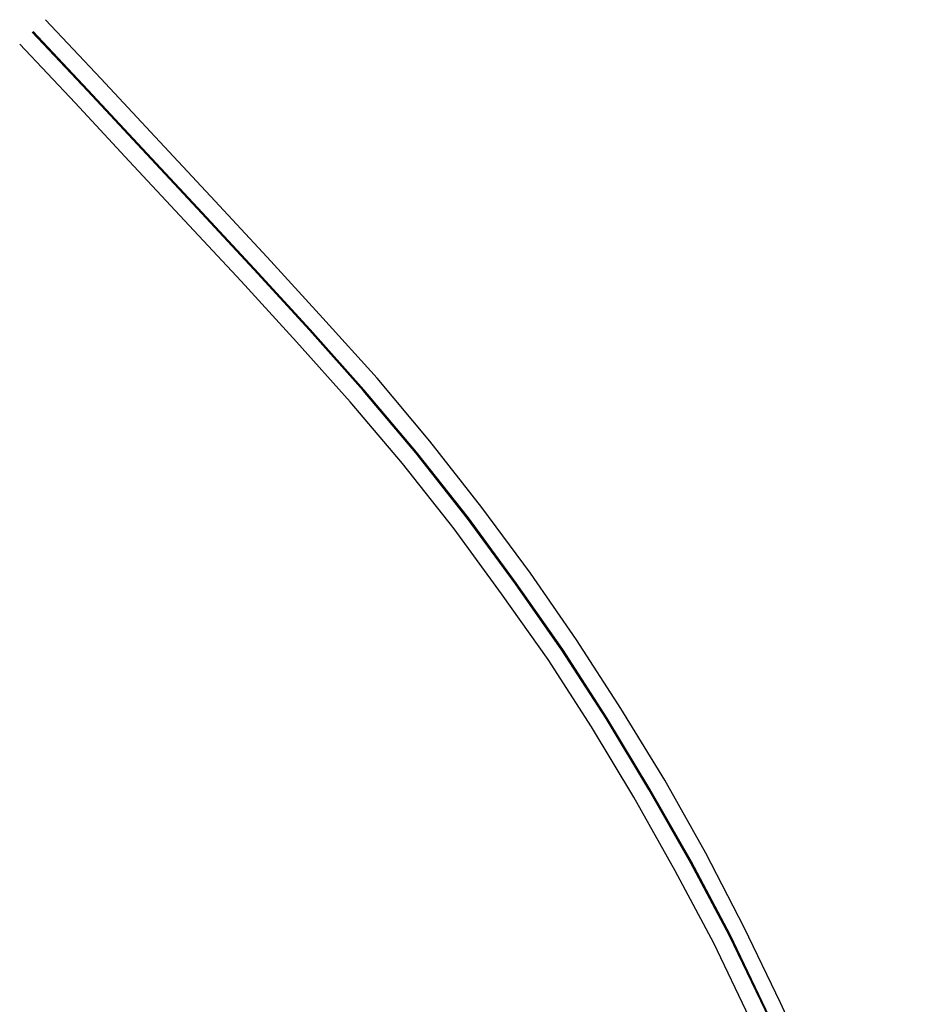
# Model space of a CAD drawing. Header units: feet. Extents: x 2240200 to 2249911, y 595287 to 597096.
# Tile 8 of 9: x 2245183 to 2245747, y 596469 to 597096. Entities that reach past the tile are written whole.
import ezdxf

# ---------------------------------------------------------------- set-up
doc = ezdxf.new("R2010")
doc.units = ezdxf.units.FT
doc.header["$MEASUREMENT"] = 0
doc.linetypes.add('dsolidcl', pattern=[0])
doc.layers.add('PM_X_CL_Double_Solid', color=2, linetype='dsolidcl')
doc.layers.add('PM_X_Edge_Line', color=2, linetype='Continuous')

msp = doc.modelspace()

# ---------------------------------------------------------------- linework, layer by layer
at = {"layer": 'PM_X_CL_Double_Solid', "flags": 128}
for points in [[(2245725.375, 596307.292), (2245715.056, 596332.708), (2245687.295, 596397.837), (2245657.453, 596465.943), (2245634.701, 596513.384), (2245609.991, 596559.688), (2245583.546, 596606.01), (2245556.341, 596651.239), (2245528.172, 596694.737), (2245498.692, 596736.898), (2245468.177, 596778.409), (2245435.253, 596820.222), (2245401.802, 596859.881), (2245367.573, 596898.054), (2245332.245, 596936.745), (2245296.126, 596975.429), (2245260.964, 597013.228), (2245226.404, 597050.305), (2245191.28, 597087.616)], [(2245725.987, 596307.54), (2245715.665, 596332.962), (2245687.901, 596398.099), (2245658.053, 596466.219), (2245635.289, 596513.682), (2245610.569, 596560.007), (2245584.115, 596606.344), (2245556.901, 596651.589), (2245528.72, 596695.105), (2245499.229, 596737.283), (2245468.702, 596778.809), (2245435.765, 596820.639), (2245402.3, 596860.315), (2245368.063, 596898.496), (2245332.729, 596937.193), (2245296.608, 596975.879), (2245261.447, 597013.677), (2245226.886, 597050.757), (2245191.761, 597088.068)]]:
    msp.add_lwpolyline(points, dxfattribs=at)
at = {"layer": 'PM_X_Edge_Line', "flags": 128}
for points in [[(2245747.338, 596293.573), (2245727.747, 596338.11), (2245698.173, 596403.39), (2245667.19, 596470.303), (2245644.149, 596518.272), (2245619.703, 596565.484), (2245593.606, 596611.906), (2245565.784, 596657.527), (2245537.517, 596701.273), (2245508.169, 596743.693), (2245477.183, 596785.421), (2245444.293, 596827.589), (2245410.601, 596867.534), (2245376.219, 596905.877), (2245340.811, 596944.655), (2245304.656, 596983.378), (2245269.501, 597021.169), (2245234.914, 597058.277), (2245199.77, 597095.608)], [(2245707.744, 596318.52), (2245704.081, 596328.639), (2245677.566, 596393.878), (2245647.655, 596460.787), (2245624.885, 596508.414), (2245600.36, 596554.371), (2245574.06, 596601.223), (2245547.131, 596645.806), (2245519.474, 596688.717), (2245489.752, 596730.488), (2245459.772, 596771.757), (2245426.726, 596813.271), (2245393.501, 596852.662), (2245359.417, 596890.673), (2245324.163, 596929.283), (2245288.079, 596967.929), (2245252.91, 597005.736), (2245218.656, 597042.792), (2245183.271, 597080.076)]]:
    msp.add_lwpolyline(points, dxfattribs=at)

doc.saveas('drawing.dxf')
